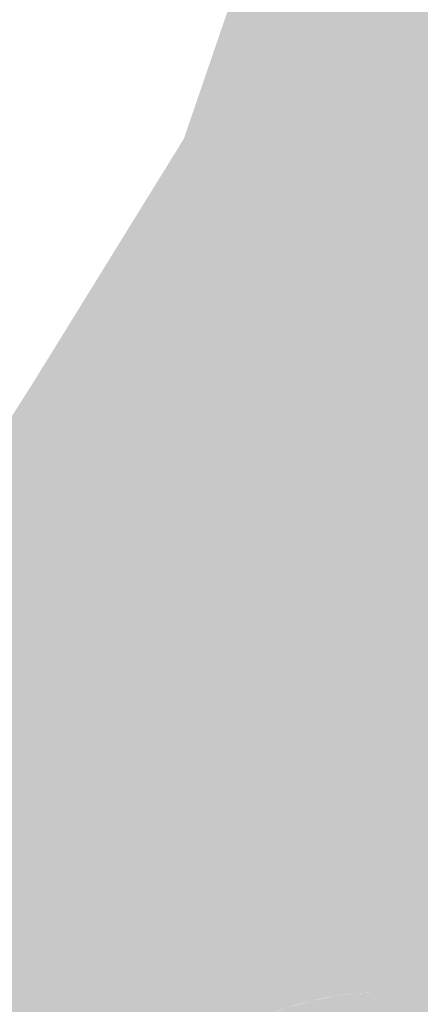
# Model space of a CAD drawing. Header units: metres. Extents: x -3 to 311477, y 0 to 754107.
# Tile 13 of 82: x 155070 to 155089, y 376239 to 376284. Entities that reach past the tile are written whole.
import ezdxf

# ---------------------------------------------------------------- set-up
doc = ezdxf.new("R2010")
doc.units = ezdxf.units.M
doc.linetypes.add('ACAD_ISO05W100', pattern=[33, 24, -3, 0, -3, 0, -3])
doc.linetypes.add('DASHED2', pattern=[0.375, 0.25, -0.125])
for name, color, linetype, true_color in [('N-KLEUR_talud', 7, 'Continuous', 0xa57500), ('N-KLEUR_water', 150, 'Continuous', 0x007fff), ('N-XX-GR-BEEK-BEGELEIDEND-BOS-G', 7, 'Continuous', 0x45a93d), ('Onderhoudspad hatch', 7, 'Continuous', 0x964b00)]:
    doc.layers.add(name, color=color, linetype=linetype, true_color=true_color)
doc.layers.add('N-WE-GW-TALUD-GD', color=90, linetype='Continuous', lineweight=50)
doc.layers.add('V-WE-AM-AS_WATERGANG_SLOOT-G', color=1, linetype='DASHED2', lineweight=18, true_color=0xff0000)
doc.layers.add('Wandelpad', color=30, linetype='ACAD_ISO05W100', lineweight=13, true_color=0xff7f00)

msp = doc.modelspace()

# ---------------------------------------------------------------- hatches: boundary and pattern name
at = {"layer": 'N-KLEUR_talud'}
h = msp.add_hatch(color=256, dxfattribs=at)
h.dxf.hatch_style = 1
edge = h.paths.add_edge_path()
edge.add_line((155678.8771100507, 377006.8022137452), (155680.0307593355, 377006.9643198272))
edge.add_arc((155680.1699082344, 377005.9740483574), 0.9999999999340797, 14.194605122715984, 97.99859969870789, ccw=False)
edge.add_line((155681.1393766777, 377006.2192644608), (155690.554282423, 376956.8090728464))
edge.add_line((155690.554282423, 376956.8090728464), (155696.311350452, 376886.1581083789))
edge.add_arc((155742.159387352, 376889.89408381), 46.00000000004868, 184.6585141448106, 256.605943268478)
edge.add_line((155731.5036255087, 376845.1452878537), (155739.7710216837, 376843.1766224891))
edge.add_arc((155738.1494927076, 376836.3670231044), 6.999999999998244, -19.176685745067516, 76.60594326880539, ccw=False)
edge.add_line((155744.761063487, 376834.0676467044), (155696.642994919, 376695.7101267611))
edge.add_arc((155692.65442192, 376696.7931907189), 4.133006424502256, 313.34904811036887, 344.80812501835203, ccw=False)
edge.add_line((155695.4914874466, 376693.7877288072), (155661.9274777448, 376660.807904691))
edge.add_arc((155451.1918649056, 376878.1575387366), 302.738107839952, 302.42176025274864, 314.1148366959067, ccw=False)
edge.add_arc((155623.3907087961, 376606.4980496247), 18.90251191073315, 121.53574325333, 135.922123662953)
edge.add_line((155609.8112395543, 376619.6473070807), (155601.3636035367, 376611.6669546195))
edge.add_arc((155618.3262962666, 376596.7791274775), 22.5694559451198, 138.7272013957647, 161.9893209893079)
edge.add_arc((155413.485087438, 376661.9305525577), 192.383681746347, 312.7432122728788, 342.39936066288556, ccw=False)
edge.add_line((155544.0585369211, 376520.643414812), (155492.3294542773, 376467.9552593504))
edge.add_arc((155096.6999878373, 376880.1992206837), 571.3735716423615, 308.5135574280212, 313.8218373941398, ccw=False)
edge.add_arc((155373.5493513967, 376530.5538468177), 125.4005444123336, 273.6379186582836, 309.0163028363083, ccw=False)
edge.add_arc((155370.2357413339, 376605.9787292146), 200.8891375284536, 242.1821668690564, 273.21613018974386, ccw=False)
edge.add_arc((155268.2279784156, 376414.7349594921), 15.88666606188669, 58.67035883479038, 129.0237074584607)
edge.add_line((155258.2250678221, 376427.0770799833), (155199.0966051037, 376387.1480177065))
edge.add_arc((155242.6912690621, 376334.3626160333), 68.4601588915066, 129.5527846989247, 162.229872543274)
edge.add_line((155177.4974371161, 376355.2565776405), (155153.4365502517, 376273.8441122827))
edge.add_arc((154965.6864591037, 376329.997300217), 195.967541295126, 301.7526252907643, 343.34887825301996, ccw=False)
edge.add_line((155068.8149433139, 376163.3605906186), (155066.5597224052, 376159.446050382))
edge.add_line((155066.5597224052, 376159.446050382), (155069.2360377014, 376155.2214618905))
edge.add_line((155069.2360377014, 376155.2214618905), (155074.1061068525, 376155.0084399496))
edge.add_arc((154959.0471248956, 376336.6301090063), 214.9999999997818, 302.3546309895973, 342.2544231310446)
edge.add_line((155163.8172812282, 376271.1000924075), (155184.8118277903, 376336.7044795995))
edge.add_arc((155327.6747275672, 376290.9858633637), 150.0000000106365, 150.3212814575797, 162.2544231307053, ccw=False)
edge.add_arc((155219.0727921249, 376352.8778630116), 25.00000000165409, 123.6672926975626, 150.3212814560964, ccw=False)
edge.add_line((155205.2135567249, 376373.6846310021), (155267.6507643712, 376415.2735966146))
edge.add_arc((155268.4823184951, 376414.0251905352), 1.49999999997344, 64.08793020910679, 123.66729269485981, ccw=False)
edge.add_arc((155369.6457991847, 376622.2515101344), 229.9999999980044, 244.0879302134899, 270.6835686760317)
edge.add_arc((155370.6002184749, 376542.2572030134), 149.9999994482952, 270.6835686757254, 308.9849282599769)
edge.add_arc((155213.3212327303, 376736.5850726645), 400.0000000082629, 308.9849283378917, 314.1073559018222)
edge.add_line((155491.7232276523, 376449.3702937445), (155552.1620250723, 376507.9546111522))
edge.add_arc((155360.7606535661, 376705.4147716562), 275.0000000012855, 314.107355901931, 337.0479878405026)
edge.add_arc((155615.3706423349, 376597.5908243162), 1.500000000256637, 134.8590385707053, 157.0479878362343, ccw=False)
edge.add_line((155614.31259485, 376598.6540907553), (155623.1547284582, 376607.4528234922))
edge.add_arc((155624.2127759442, 376606.3895570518), 1.50000000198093, 123.5967084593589, 134.859038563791, ccw=False)
edge.add_arc((155429.7124659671, 376899.1725473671), 349.9999999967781, 303.596708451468, 314.2512896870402)
edge.add_line((155673.9447700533, 376648.4723646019), (155707.6496021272, 376681.3076370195))
edge.add_arc((155691.948954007, 376697.4240773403), 22.50000000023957, 314.2512896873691, 339.9411792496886)
edge.add_line((155713.084126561, 376689.7069223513), (155765.2685410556, 376832.6257320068))
edge.add_arc((155776.3527648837, 376828.5785129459), 11.80000000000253, 85.23463052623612, 159.9411792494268, ccw=False)
edge.add_line((155777.3330561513, 376840.3377233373), (155814.3700082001, 376837.2501860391))
edge.add_line((155814.3700082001, 376837.2501860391), (155815.1336763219, 376842.1915230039))
edge.add_line((155815.1336763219, 376842.1915230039), (155775.4716642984, 376857.3909752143))
edge.add_line((155775.4716642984, 376857.3909752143), (155737.0020738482, 376866.3478288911))
edge.add_arc((155742.1724118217, 376888.7591564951), 22.99999999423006, 181.3286841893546, 257.0090408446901, ccw=False)
edge.add_arc((154973.3791759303, 376870.927710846), 746.0000000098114, 1.328684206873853, 6.728910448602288)
edge.add_line((155714.2404691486, 376958.3379174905), (155707.0028552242, 377019.6816462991))
edge.add_arc((155682.1750638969, 377016.7523498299), 25.0000000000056, 6.728910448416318, 97.96179206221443)
edge.add_line((155678.7122462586, 377041.5113662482), (155674.0907466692, 377040.8649992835))
edge.add_line((155674.0907466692, 377040.8649992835), (155678.8771100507, 377006.8022137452))
at = {"layer": 'N-KLEUR_water'}
h = msp.add_hatch(color=256, dxfattribs=at)
h.dxf.hatch_style = 1
edge = h.paths.add_edge_path()
edge.add_line((155781.6973241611, 376833.8815364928), (155781.8500577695, 376834.8698038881))
edge.add_arc((155780.8617903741, 376835.0225374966), 1.000000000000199, 351.2146234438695, 441.2146234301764)
edge.add_line((155781.0145239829, 376836.0108048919), (155776.8460068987, 376836.6550360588))
edge.add_arc((155775.0437503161, 376824.9934807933), 11.7999999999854, 81.21462343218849, 159.9411792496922)
edge.add_line((155763.9595264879, 376829.0406998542), (155713.084126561, 376689.7069223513))
edge.add_arc((155691.948954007, 376697.4240773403), 22.50000000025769, 314.2512896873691, 339.94117924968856, ccw=False)
edge.add_line((155707.6496021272, 376681.3076370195), (155673.9447700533, 376648.4723646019))
edge.add_arc((155429.7124659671, 376899.1725473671), 349.9999999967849, 303.59670845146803, 314.2512896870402, ccw=False)
edge.add_arc((155624.2127759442, 376606.3895570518), 1.500000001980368, 123.5967084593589, 134.8590385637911)
edge.add_line((155623.1547284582, 376607.4528234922), (155614.31259485, 376598.6540907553))
edge.add_arc((155615.3706423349, 376597.5908243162), 1.500000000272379, 134.8590385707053, 157.0479878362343)
edge.add_arc((155360.7606535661, 376705.4147716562), 275.0000000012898, 314.10735590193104, 337.0479878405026, ccw=False)
edge.add_line((155552.1620250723, 376507.9546111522), (155491.7232276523, 376449.3702937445))
edge.add_arc((155213.3212327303, 376736.5850726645), 400.0000000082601, 308.9849283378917, 314.10735590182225, ccw=False)
edge.add_arc((155370.6002184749, 376542.2572030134), 149.999999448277, 270.6835686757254, 308.98492825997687, ccw=False)
edge.add_arc((155369.6457991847, 376622.2515101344), 229.9999999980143, 244.0879302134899, 270.6835686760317, ccw=False)
edge.add_arc((155268.4823184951, 376414.0251905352), 1.499999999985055, 64.0879302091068, 123.6672926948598)
edge.add_line((155267.6507643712, 376415.2735966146), (155205.2135567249, 376373.6846310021))
edge.add_arc((155219.0727921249, 376352.8778630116), 25.00000000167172, 123.6672926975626, 150.3212814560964)
edge.add_arc((155327.6747275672, 376290.9858633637), 150.0000000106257, 150.3212814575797, 162.2544231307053)
edge.add_line((155184.8118277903, 376336.7044795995), (155163.8172812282, 376271.1000924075))
edge.add_arc((154959.0471248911, 376336.6301090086), 215.0000000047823, 305.47802487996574, 342.2544231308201, ccw=False)
edge.add_arc((155089.054634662, 376154.2183566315), 8.99999999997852, 125.4780248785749, 194.1227999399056)
edge.add_line((155080.3266596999, 376152.0223481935), (155081.6070552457, 376146.9621559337))
edge.add_line((155081.6070552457, 376146.9621559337), (155083.8263110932, 376147.5241691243))
edge.add_line((155083.8263110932, 376147.5241691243), (155082.7098935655, 376151.9326352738))
edge.add_arc((155087.5568838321, 376153.1601063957), 4.999999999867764, 125.008942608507, 194.2110427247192, ccw=False)
edge.add_arc((154959.7734791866, 376336.0952141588), 218.1453653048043, 304.9332842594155, 342.3300814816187)
edge.add_line((155167.6269585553, 376269.880929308), (155188.6215051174, 376335.4853165))
edge.add_arc((155327.6747275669, 376290.9858633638), 146.0000000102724, 150.3212814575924, 162.254423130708, ccw=False)
edge.add_arc((155219.0727921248, 376352.8778630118), 21.00000000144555, 123.6672926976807, 150.3212814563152, ccw=False)
edge.add_line((155207.4310343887, 376370.3555481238), (155268.6813640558, 376411.1539430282))
edge.add_arc((155369.6457991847, 376622.2515101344), 233.9999999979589, 244.4389902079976, 270.6835686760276)
edge.add_arc((155370.6002184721, 376542.2572030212), 153.9999994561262, 270.6835686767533, 308.9849282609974)
edge.add_arc((155213.3212327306, 376736.5850726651), 404.0000000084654, 308.984928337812, 314.1073559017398)
edge.add_line((155494.5072476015, 376446.4981459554), (155554.9460450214, 376505.0824633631))
edge.add_arc((155360.7606535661, 376705.4147716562), 279.0000000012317, 314.1073559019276, 336.9470957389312)
edge.add_line((155617.4807397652, 376596.1636968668), (155625.8017707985, 376604.4438848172))
edge.add_arc((155429.7124659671, 376899.1725473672), 353.9999999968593, 303.6366751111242, 314.2512896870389)
edge.add_line((155676.7359963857, 376645.6072196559), (155710.4408284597, 376678.4424920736))
edge.add_arc((155691.948954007, 376697.4240773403), 26.50000000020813, 314.2512896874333, 339.9411792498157)
edge.add_line((155716.8414905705, 376688.3349836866), (155767.7852602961, 376827.8560073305))
edge.add_arc((155776.0514611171, 376824.8377422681), 8.799999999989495, 81.21462343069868, 159.9411792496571, ccw=False)
edge.add_line((155777.3955168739, 376833.5344953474), (155780.5563231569, 376833.046002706))
edge.add_arc((155780.7090567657, 376834.0342701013), 0.9999999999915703, 261.2146234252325, 351.2146234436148)
at = {"layer": 'N-XX-GR-BEEK-BEGELEIDEND-BOS-G'}
h = msp.add_hatch(color=256, dxfattribs=at)
h.dxf.hatch_style = 1
edge = h.paths.add_edge_path(flags=17)
edge.add_arc((154904.1109228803, 376102.1879825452), 9.597595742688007, 237.1099295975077, 297.3173460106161, ccw=False)
edge.add_arc((154908.3638393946, 376108.7644893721), 17.42943721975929, 215.6781270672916, 237.1099295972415, ccw=False)
edge.add_arc((154890.6254118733, 376096.0284016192), 4.407681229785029, 35.67812706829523, 88.3553815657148)
edge.add_arc((154890.2660216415, 376141.8758540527), 41.44443523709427, 258.3437979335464, 270.671746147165, ccw=False)
edge.add_arc((154880.1088322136, 376090.9112385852), 10.5270998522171, 80.2441988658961, 155.9837095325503)
edge.add_arc((154839.7063328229, 376110.1062751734), 34.20741559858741, 316.9733342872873, 334.158293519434, ccw=False)
edge.add_arc((154854.9109099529, 376095.9145421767), 13.40875095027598, 272.1255065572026, 316.9733342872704, ccw=False)
edge.add_arc((154855.5882867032, 376077.6633523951), 4.855004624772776, 92.12550655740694, 173.7369162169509)
edge.add_arc((154811.6053448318, 376082.4904323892), 39.39202778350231, 333.7976589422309, 353.7369162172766, ccw=False)
edge.add_arc((154819.0032733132, 376078.8498248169), 31.14682497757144, 323.22154768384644, 333.79765894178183, ccw=False)
edge.add_line((154843.950528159, 376060.201522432), (154908.5154376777, 376093.6607266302))
edge = h.paths.add_edge_path()
edge.add_arc((155051.3823263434, 376202.2835270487), 10.01038861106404, 230.0437084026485, 286.4384716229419, ccw=False)
edge.add_arc((155463.0389313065, 376693.6375070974), 651.0173262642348, 229.2027619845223, 230.043708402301, ccw=False)
edge.add_arc((154952.656633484, 376102.2962961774), 130.119356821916, 49.20276198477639, 54.97613268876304)
edge.add_arc((155018.9434774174, 376196.8798384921), 14.62047303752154, 54.97613268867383, 114.2540012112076)
edge.add_arc((155020.0857612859, 376194.3445351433), 17.40122392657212, 114.2540012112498, 151.6801925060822)
edge.add_arc((155009.907086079, 376199.8297269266), 5.838665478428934, 151.6801925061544, 220.3471388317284)
edge.add_arc((154999.3720344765, 376190.8804418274), 7.984395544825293, -38.00674009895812, 40.34713883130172, ccw=False)
edge.add_arc((154962.0932182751, 376220.0129079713), 55.29624100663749, 312.00238699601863, 321.9932599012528, ccw=False)
edge.add_arc((155037.6216808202, 376136.1370796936), 57.5740527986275, 132.0023869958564, 142.80662583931)
edge.add_arc((155022.8625683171, 376147.3371659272), 39.04641577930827, 142.8066258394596, 158.2889268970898)
edge.add_arc((155028.4183682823, 376145.1250007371), 45.02643150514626, 158.2889268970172, 167.9820113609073)
edge.add_arc((154964.8940323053, 376158.6483618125), 19.92141338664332, 324.60384196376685, 347.9820113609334, ccw=False)
edge.add_arc((154989.5148522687, 376141.15374043), 10.28200617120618, 144.603841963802, 193.5135074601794)
edge.add_line((154979.5175048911, 376138.7510968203), (155027.1040376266, 376157.3691786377))
edge.add_line((155027.1040376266, 376157.3691786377), (155054.2151214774, 376192.6823212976))
edge = h.paths.add_edge_path()
edge.add_line((155111.4569899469, 376234.6687796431), (155123.1372748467, 376253.2314753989))
edge.add_arc((155111.7257020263, 376262.246170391), 14.54265175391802, 314.91492457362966, 321.69264800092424, ccw=False)
edge.add_arc((155104.6311003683, 376269.3618721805), 24.59086476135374, 299.472293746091, 314.9149245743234, ccw=False)
edge.add_arc((155112.1908862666, 376255.9849069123), 9.225528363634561, 252.7926465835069, 299.47229374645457, ccw=False)
edge.add_arc((155107.87107713, 376242.0361959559), 5.376775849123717, 72.79264658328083, 150.9010366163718)
edge.add_arc((155031.5756144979, 376284.4998977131), 81.93968070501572, 323.4572282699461, 330.9010366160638, ccw=False)
edge.add_arc((155087.5070262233, 376243.0481795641), 12.32238576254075, 267.5812292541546, 323.4572282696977, ccw=False)
edge.add_arc((155086.8016648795, 376226.3495250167), 4.391159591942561, 87.58122925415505, 143.8631932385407)
edge.add_arc((155093.9539161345, 376221.1269726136), 13.24721693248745, 143.8631932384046, 176.7993242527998)
edge.add_arc((155092.9241623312, 376221.1845569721), 12.21585431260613, 176.7993242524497, 216.1199074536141)
edge.add_arc((155061.5145169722, 376198.2635289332), 26.66780996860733, 12.370874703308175, 36.11990745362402, ccw=False)
edge.add_arc((155081.0079562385, 376202.5390525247), 6.710999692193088, -35.563268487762, 12.370874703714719, ccw=False)
edge.add_line((155086.4671785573, 376198.6359244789), (155099.2283936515, 376216.4626223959))
edge.add_line((155099.2283936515, 376216.4626223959), (155111.4569899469, 376234.6687796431))
edge = h.paths.add_edge_path()
edge.add_arc((155293.5941444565, 376492.4331864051), 4.861909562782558, 341.6479676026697, 404.5563958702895)
edge.add_arc((155287.0783221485, 376486.0174865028), 14.00615067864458, 44.55639587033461, 72.73906829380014)
edge.add_arc((155302.5070353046, 376535.6726084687), 37.99073698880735, 234.1685740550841, 252.7390682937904, ccw=False)
edge.add_arc((155279.2186539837, 376503.4197728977), 1.791094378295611, 54.16857405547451, 182.5780344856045)
edge.add_arc((155271.0221197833, 376503.0507191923), 6.413744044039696, -100.25193394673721, 2.5780344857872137, ccw=False)
edge.add_arc((155268.7430830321, 376490.4499098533), 6.391505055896, 79.74806605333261, 114.9446813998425)
edge.add_arc((155229.1828549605, 376575.5013872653), 87.41022976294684, 286.6660592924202, 294.944681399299, ccw=False)
edge.add_arc((155261.6137587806, 376467.1704449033), 25.67096494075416, 106.6660592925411, 153.0082858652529)
edge.add_arc((156213.5553467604, 375982.3053724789), 1093.981278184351, 153.0082858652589, 153.823773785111)
edge.add_arc((156045.4547934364, 376064.9344786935), 906.6703996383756, 153.8237737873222, 153.8630829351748)
edge.add_line((155231.4969494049, 376464.3388373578), (155236.0809737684, 376464.6841029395))
edge.add_line((155236.0809737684, 376464.6841029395), (155240.6737978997, 376464.8802003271))
edge.add_line((155240.6737978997, 376464.8802003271), (155245.270569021, 376464.9269223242))
edge.add_line((155245.270569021, 376464.9269223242), (155249.8664301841, 376464.8242195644))
edge.add_line((155249.8664301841, 376464.8242195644), (155254.4565254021, 376464.5722005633))
edge.add_line((155254.4565254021, 376464.5722005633), (155259.0360047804, 376464.1711316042))
edge.add_line((155259.0360047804, 376464.1711316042), (155263.6000296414, 376463.6214364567))
edge.add_line((155263.6000296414, 376463.6214364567), (155268.1437776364, 376462.9236959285))
edge.add_line((155268.1437776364, 376462.9236959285), (155272.6624478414, 376462.0786472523))
edge.add_line((155272.6624478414, 376462.0786472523), (155277.1512658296, 376461.0871833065))
edge.add_line((155277.1512658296, 376461.0871833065), (155281.605488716, 376459.9503516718))
edge.add_line((155281.605488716, 376459.9503516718), (155286.0204101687, 376458.6693535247))
edge.add_arc((155294.5421812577, 376459.9125171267), 8.611970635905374, 181.1674268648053, 188.2998133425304, ccw=False)
edge.add_arc((155303.2339477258, 376460.0896402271), 17.30554164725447, 145.0326663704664, 181.1674268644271, ccw=False)
edge.add_arc((155250.4987966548, 376496.9704010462), 47.04651097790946, 325.0326663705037, 339.823565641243)
edge.add_arc((154977.4176470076, 376597.3171976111), 337.9808573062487, 339.8235656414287, 341.6479676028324)
edge = h.paths.add_edge_path(flags=17)
edge.add_line((155568.0746086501, 376575.2736937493), (155554.3290078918, 376584.2874904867))
edge.add_arc((155558.4985977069, 376595.0829531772), 11.57270469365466, 228.1301586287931, 248.881674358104, ccw=False)
edge.add_arc((155542.8040513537, 376576.7659020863), 12.55405392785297, 50.58811952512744, 209.5996564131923)
edge.add_arc((155516.7828623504, 376561.6086890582), 17.5610506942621, 1.6241998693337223, 30.66447380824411, ccw=False)
edge.add_line((155534.3368575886, 376562.1064366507), (155550.9186548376, 376551.2125865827))
edge.add_line((155550.9186548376, 376551.2125865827), (155568.0746086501, 376575.2736937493))
edge = h.paths.add_edge_path()
edge.add_line((155747.7007093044, 377246.6623197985), (155745.9878774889, 377239.4292432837))
edge.add_arc((155716.814357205, 377248.5053262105), 30.55273419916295, 305.9069966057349, 342.71872256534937, ccw=False)
edge.add_arc((155681.8039779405, 377304.5655077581), 96.59820540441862, 295.87758835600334, 303.2248522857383, ccw=False)
edge.add_arc((155728.0785954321, 377207.763361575), 10.71165414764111, 112.587851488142, 139.8735109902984)
edge.add_arc((155727.0662832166, 377208.6166078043), 9.387718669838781, 139.8735109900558, 203.1734579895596)
edge.add_arc((155713.6207024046, 377202.8611958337), 5.237889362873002, -67.39223356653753, 23.173457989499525, ccw=False)
edge.add_arc((155706.2837996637, 377218.40570792), 22.42257391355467, 272.3254749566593, 294.646007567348, ccw=False)
edge.add_arc((155706.9048528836, 377189.4167188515), 6.591209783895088, 87.48902117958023, 238.8635105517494)
edge.add_arc((155699.3656736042, 377177.54067955), 7.478811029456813, -118.37699607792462, 56.47083777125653, ccw=False)
edge.add_line((155695.8112116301, 377170.960526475), (155712.1692229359, 377160.6611481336))
edge.add_line((155712.1692229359, 377160.6611481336), (155734.398, 377191.887))
edge.add_arc((155602.3882165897, 377261.3662368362), 149.1775695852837, 332.2413222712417, 353.6750322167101)
edge.add_line((155750.6577485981, 377244.9317260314), (155747.7007093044, 377246.6623197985))
edge = h.paths.add_edge_path()
edge.add_arc((155009.9070860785, 376199.8297269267), 14.83866547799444, 166.583706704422, 193.1943192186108)
edge.add_arc((154983.2901195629, 376193.5895567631), 12.50000000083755, -46.62012388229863, 13.194324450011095, ccw=False)
edge.add_arc((155037.6216816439, 376136.1370804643), 66.57405280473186, 133.4046889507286, 142.8134930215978)
edge.add_arc((155022.8625683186, 376147.3371659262), 48.04641578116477, 142.8161398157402, 158.2889268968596)
edge.add_arc((155028.4183682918, 376145.1250007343), 54.02643151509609, 158.2889268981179, 167.9820113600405)
edge.add_arc((154964.894032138, 376158.6483610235), 10.92141338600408, 324.59370063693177, 347.98201559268, ccw=False)
edge.add_arc((154989.5202787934, 376141.1505204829), 19.28829477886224, 144.6111262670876, 154.0026220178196)
edge.add_arc((154989.5148481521, 376141.1537408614), 19.28200206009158, 154.0041496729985, 180.6887084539)
edge.add_arc((154962.7347808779, 376140.8318229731), 7.499999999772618, -60.09601325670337, 0.688707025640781, ccw=False)
edge.add_arc((154962.162003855, 376140.5309387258), 7.55245528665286, 221.6828016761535, 304.8147718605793, ccw=False)
edge.add_arc((154973.1415763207, 376152.8916996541), 24.04996405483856, 219.3959877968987, 226.2857145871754, ccw=False)
edge.add_arc((154941.4215169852, 376126.8402688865), 16.99682886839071, 39.39598779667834, 61.614904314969)
edge.add_arc((154941.421516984, 376126.8402688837), 16.9968288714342, 61.61490431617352, 84.84837112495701)
edge.add_arc((154935.248805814, 376058.373188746), 85.74159904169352, 84.84837421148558, 88.52364324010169)
edge.add_arc((154937.0750176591, 376129.1259091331), 14.96531452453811, 88.53398706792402, 134.8381097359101)
edge.add_arc((154914.6326824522, 376151.6839702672), 16.85487701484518, 293.13421389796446, 314.86556924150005, ccw=False)
edge.add_arc((154926.1382990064, 376124.7646351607), 12.42019495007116, 113.1534859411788, 176.8240908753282)
edge.add_arc((154926.1383062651, 376124.764636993), 12.42020209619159, 176.8241011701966, 199.4289745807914)
edge.add_arc((154896.3332656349, 376114.4157729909), 19.13062959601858, -14.007493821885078, 18.965502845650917, ccw=False)
edge.add_arc((154907.6180477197, 376111.6005930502), 7.499999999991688, 296.0576997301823, 345.9925061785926, ccw=False)
edge.add_arc((155818.6769811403, 374248.4174695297), 2066.500899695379, 116.0576997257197, 116.1196364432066)
edge.add_arc((154905.6044801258, 376110.6146502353), 7.499999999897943, 224.2387843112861, 296.11963643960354, ccw=False)
edge.add_arc((154890.625411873, 376096.0284016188), 13.40768123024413, 44.23878431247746, 79.4947672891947)
edge.add_arc((154890.6254127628, 376096.0284014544), 13.40768122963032, 79.49477115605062, 91.5112015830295)
edge.add_arc((154890.2660198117, 376141.8758540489), 32.44443523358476, 258.1361618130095, 270.0102433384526, ccw=False)
edge.add_arc((154880.108831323, 376090.9112387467), 19.52709985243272, 79.71324149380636, 155.4677077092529)
edge.add_arc((154839.7063361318, 376110.1062819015), 25.20741558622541, 328.89535224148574, 333.9062163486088, ccw=False)
edge.add_arc((154850.5852595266, 376103.5391323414), 12.49999999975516, 280.9429887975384, 328.9085379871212, ccw=False)
edge.add_arc((154855.5882867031, 376077.6633523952), 13.85500462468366, 100.9429887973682, 173.7369162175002)
edge.add_arc((154811.6053448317, 376082.4904323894), 30.39202778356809, 333.79765894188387, 353.73691621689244, ccw=False)
edge.add_arc((154819.0032730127, 376078.84982421), 22.14682497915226, 307.02976146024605, 333.7976606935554, ccw=False)
edge.add_arc((154851.3603678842, 376035.968232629), 31.57293412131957, 127.0421649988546, 156.2503468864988)
edge.add_arc((154835.7874851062, 376042.8203525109), 14.55922715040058, 156.2503468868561, 188.4378475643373)
edge.add_arc((154835.7874850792, 376042.8203525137), 14.55922712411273, 188.437847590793, 193.6553873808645)
edge.add_arc((154812.4083344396, 376037.1404119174), 9.499999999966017, -50.12871973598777, 13.65538737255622, ccw=False)
edge.add_line((154818.4984520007, 376029.8492893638), (154786.421, 376062.803))
edge.add_line((154786.421, 376062.803), (154794.895, 376066.295))
edge.add_line((154794.895, 376066.295), (154873.073, 376132.217))
edge.add_line((154873.073, 376132.217), (154887.98, 376142.155))
edge.add_line((154887.98, 376142.155), (154912.162, 376155.074))
edge.add_line((154912.162, 376155.074), (154938.994, 376171.968))
edge.add_line((154938.994, 376171.968), (154995.473368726, 376203.2726612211))
edge = h.paths.add_edge_path()
edge.add_arc((155121.8674524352, 376352.4317962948), 21.73201315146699, 195.6669953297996, 210.3761613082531)
edge.add_arc((155243.8356767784, 376423.9219287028), 163.1077068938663, 210.3761606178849, 213.8776521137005)
edge.add_arc((155071.4484493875, 376308.1756554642), 44.53274192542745, 18.71543681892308, 33.88239292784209, ccw=False)
edge.add_arc((155132.0075295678, 376328.6919602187), 19.40723737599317, 198.7154368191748, 221.722444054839)
edge.add_arc((155108.1926844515, 376307.4569667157), 12.50000000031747, -16.332214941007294, 41.72244542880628, ccw=False)
edge.add_arc((154262.3872962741, 376647.1673185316), 923.9189452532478, 337.94326609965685, 338.19254253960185, ccw=False)
edge.add_arc((155173.6088960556, 376277.9599023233), 59.25902444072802, 157.9432662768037, 170.1815617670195)
edge.add_arc((155152.8031853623, 376281.5616111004), 38.14386633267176, 170.1831054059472, 194.163429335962)
edge.add_arc((155067.9975743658, 376260.1600922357), 49.3205073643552, 13.26736125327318, 14.163414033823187, ccw=False)
edge.add_arc((155067.9976018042, 376260.1600817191), 49.32048307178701, 2.773318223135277, 13.267380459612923, ccw=False)
edge.add_arc((155111.7251508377, 376262.2465145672), 5.543288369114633, -43.551377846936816, 3.1015143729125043, ccw=False)
edge.add_arc((155110.4674272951, 376263.7583571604), 7.500000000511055, 263.18403424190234, 314.69784341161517, ccw=False)
edge.add_arc((155107.8707905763, 376242.0307083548), 14.38225867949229, 83.18549526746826, 98.48663353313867)
edge.add_arc((155107.8506922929, 376242.0658305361), 14.34456252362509, 98.4279382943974, 150.972559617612)
edge.add_arc((155032.3068436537, 376284.0282689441), 72.07140564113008, 323.4123290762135, 330.94441371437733, ccw=False)
edge.add_arc((155087.5070262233, 376243.0481795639), 3.322385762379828, 267.58122925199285, 323.4572283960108, ccw=False)
edge.add_arc((155086.8016648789, 376226.3495250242), 13.3911595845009, 87.58122925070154, 98.83828671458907)
edge.add_arc((155086.8016645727, 376226.3495249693), 13.39115959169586, 98.83828538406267, 143.8467528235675)
edge.add_arc((155093.9539162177, 376221.1269727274), 22.24721693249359, 143.8532982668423, 176.8209180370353)
edge.add_arc((155092.9241622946, 376221.1845569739), 21.21585427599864, 176.8219674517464, 179.4894406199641)
edge.add_arc((155092.924162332, 376221.1845569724), 21.21585431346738, 179.4894406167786, 199.0289068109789)
edge.add_arc((155065.7775088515, 376211.8218920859), 7.500000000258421, -83.1771017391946, 19.028906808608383, ccw=False)
edge.add_arc((155076.448893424, 376122.6321626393), 82.32586647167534, 96.82289825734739, 100.1733303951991)
edge.add_arc((155075.9004247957, 376119.1842216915), 85.63043145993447, 99.40460989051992, 104.2629664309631)
edge.add_arc((155052.9556354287, 376209.4439242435), 7.499999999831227, 229.7439891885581, 284.26296643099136, ccw=False)
edge.add_arc((155504.3593100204, 376742.5357959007), 706.0357693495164, 229.1826711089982, 229.7432411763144, ccw=False)
edge.add_arc((154952.6566340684, 376102.2962957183), 139.1193567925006, 49.58014542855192, 54.97695449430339)
edge.add_arc((155018.943477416, 376196.8798384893), 23.62047304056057, 54.98097114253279, 75.11153259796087)
edge.add_line((155025.0124809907, 376219.7073206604), (155035.392, 376226.627))
edge.add_line((155035.392, 376226.627), (155045.33, 376234.577))
edge.add_line((155045.33, 376234.577), (155056.924, 376245.177))
edge.add_line((155056.924, 376245.177), (155063.88, 376256.772))
edge.add_line((155063.88, 376256.772), (155070.837, 376267.703))
edge.add_line((155070.837, 376267.703), (155077.793, 376278.966))
edge.add_line((155077.793, 376278.966), (155100.9428386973, 376346.5631562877))
edge = h.paths.add_edge_path()
edge.add_arc((155133.2909895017, 376402.0375514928), 14.97447687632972, 135.2879483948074, 143.2732387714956)
edge.add_arc((155205.5032002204, 376348.1597429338), 105.071211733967, 143.273238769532, 148.1608218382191)
edge.add_arc((155159.7039768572, 376376.5998389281), 51.16010044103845, 148.1608216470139, 170.6149658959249)
edge.add_arc((155062.9631333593, 376392.5857496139), 46.89264125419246, 349.46593814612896, 350.61915086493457, ccw=False)
edge.add_line((155109.0654646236, 376384.0128355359), (155107.754, 376386.098))
edge.add_line((155107.754, 376386.098), (155099.499, 376400.988))
edge.add_line((155099.499, 376400.988), (155099.106, 376402.526))
edge.add_line((155099.106, 376402.526), (155099.332, 376403.808))
edge.add_line((155099.332, 376403.808), (155112.844, 376412.542))
edge.add_line((155112.844, 376412.542), (155122.6493549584, 376412.5727578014))
edge = h.paths.add_edge_path()
edge.add_arc((155258.4154583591, 376471.1405226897), 30.09813336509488, 140.7254622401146, 157.1592805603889)
edge.add_arc((156213.5553469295, 375982.3053723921), 1102.981278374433, 153.0130970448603, 153.8237737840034)
edge.add_arc((156045.4547935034, 376064.9344786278), 915.67039972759, 153.8237737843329, 155.0250014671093)
edge.add_arc((155233.6023177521, 376443.0763028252), 20.072453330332, 155.0249986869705, 190.1050608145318)
edge.add_arc((155233.6023890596, 376443.0763261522), 20.07252762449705, 190.1050906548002, 200.0539682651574)
edge.add_arc((155207.7015829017, 376433.6215643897), 7.500000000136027, -71.69078008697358, 20.053977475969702, ccw=False)
edge.add_arc((155200.3276157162, 376453.7836598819), 28.96556159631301, 273.2060033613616, 289.6283768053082, ccw=False)
edge.add_arc((155201.2253218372, 376446.7864976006), 21.934958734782, 263.0974405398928, 271.8868485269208, ccw=False)
edge.add_arc((155195.0839892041, 376396.0225340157), 29.19913925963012, 83.10539402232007, 111.6579829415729)
edge.add_arc((154632.3037629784, 377813.2511579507), 1495.680710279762, 290.95026219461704, 291.6579829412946, ccw=False)
edge.add_arc((155147.6878811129, 376467.1380655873), 54.27818264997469, 276.91766876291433, 290.950261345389, ccw=False)
edge.add_arc((155151.9758809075, 376431.7771816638), 18.65825788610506, 246.7114276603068, 276.92438134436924, ccw=False)
edge.add_arc((155133.071011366, 376387.8437605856), 29.16997223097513, 66.72128549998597, 89.1165456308)
edge.add_arc((155133.2909895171, 376402.0375527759), 14.97447559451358, 89.12076952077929, 89.80739125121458)
edge.add_line((155133.3413284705, 376417.0119437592), (155144.863, 376431.143))
edge.add_line((155144.863, 376431.143), (155221.403, 376483.867))
edge.add_line((155221.403, 376483.867), (155235.1158429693, 376490.1937521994))
edge = h.paths.add_edge_path()
edge.add_arc((155577.2971492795, 376627.4605945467), 29.56339117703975, 150.5663207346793, 201.4415971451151, ccw=False)
edge.add_arc((155567.0446639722, 376633.3157578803), 17.75703010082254, 93.85637633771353, 150.7637137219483, ccw=False)
edge.add_arc((155565.5669097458, 376663.2140897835), 12.18480606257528, 271.3331723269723, 356.7449891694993)
edge.add_arc((155599.769169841, 376661.4861404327), 22.06145469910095, 131.4073873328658, 177.3081691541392, ccw=False)
edge.add_line((155585.1775345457, 376678.0328006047), (155601.71285844, 376692.0263601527))
edge.add_arc((155579.8565916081, 376725.0447658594), 39.59686244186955, 303.5022453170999, 357.7135944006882)
edge.add_line((155619.42193055, 376723.4650602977), (155619.668277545, 376794.947686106))
edge.add_arc((155691.4904170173, 376800.3411486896), 72.0243650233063, 162.0291739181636, 184.2945493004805, ccw=False)
edge.add_line((155622.979851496, 376822.5630200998), (155619.424, 376811.97))
edge.add_line((155619.424, 376811.97), (155615.284, 376795.317))
edge.add_line((155615.284, 376795.317), (155617.158, 376784.962))
edge.add_line((155617.158, 376784.962), (155615.332, 376714.971))
edge.add_line((155615.332, 376714.971), (155610.699, 376702.131))
edge.add_line((155610.699, 376702.131), (155600.117, 376691.544))
edge.add_line((155600.117, 376691.544), (155568.457, 376667.467))
edge.add_line((155568.457, 376667.467), (155555.601, 376654.303))
edge.add_line((155555.601, 376654.303), (155543.969, 376639.529))
edge.add_line((155543.969, 376639.529), (155535.579, 376623.832))
edge.add_line((155535.579, 376623.832), (155521.867, 376597.313))
edge.add_line((155521.867, 376597.313), (155514.979, 376588.432))
edge.add_line((155514.979, 376588.432), (155431.142, 376504.817))
edge.add_line((155431.142, 376504.817), (155415.705, 376492.02))
edge.add_line((155415.705, 376492.02), (155408.322, 376488.153))
edge.add_line((155408.322, 376488.153), (155399.351, 376484.7))
edge.add_line((155399.351, 376484.7), (155390.322, 376481.698))
edge.add_line((155390.322, 376481.698), (155375.956, 376477.783))
edge.add_line((155375.956, 376477.783), (155364.744, 376476.34))
edge.add_line((155364.744, 376476.34), (155357.844, 376475.947))
edge.add_line((155357.844, 376475.947), (155350.296, 376476.333))
edge.add_line((155350.296, 376476.333), (155334.73, 376478.799))
edge.add_line((155334.73, 376478.799), (155324.243, 376480.901))
edge.add_line((155324.243, 376480.901), (155306.8604567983, 376488.4135479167))
edge.add_arc((155293.59414429, 376492.4331864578), 13.86190973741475, 341.64796760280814, 343.1434056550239, ccw=False)
edge.add_arc((154977.4176468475, 376597.3171976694), 346.9808574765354, 339.8235656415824, 341.6479676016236, ccw=False)
edge.add_arc((155250.4987966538, 376496.9704010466), 56.04651097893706, 332.775435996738, 339.8235656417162, ccw=False)
edge.add_arc((155250.498796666, 376496.9704010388), 56.04651096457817, 328.0112306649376, 332.775435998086, ccw=False)
edge.add_arc((155304.3958938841, 376463.3064445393), 7.499999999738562, 148.0112306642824, 243.8413896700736)
edge.add_arc((155324.9460090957, 376505.1460623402), 54.1139555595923, 243.8413896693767, 247.3447346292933)
edge.add_arc((155286.9665636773, 376414.153786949), 44.48641185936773, 64.55356766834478, 67.34473462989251, ccw=False)
edge.add_arc((155286.9665636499, 376414.1537868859), 44.48641192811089, 56.583100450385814, 64.55356767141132, ccw=False)
edge.add_arc((155318.3505168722, 376461.719516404), 12.50000000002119, 236.5831004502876, 285.4918611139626)
edge.add_arc((155306.5349431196, 376504.325085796), 56.71359878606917, 285.4982096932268, 291.7809441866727)
edge.add_arc((155340.8911862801, 376404.7077766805), 48.80321577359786, 85.33549532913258, 105.82928429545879, ccw=False)
edge.add_arc((155345.3709470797, 376461.6302367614), 8.296636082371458, 266.4686312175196, 296.4054660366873)
edge.add_arc((155368.6170782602, 376416.3763591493), 42.57958937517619, 93.35527035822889, 117.3414025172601, ccw=False)
edge.add_arc((155368.5160040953, 376429.9530887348), 29.02850718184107, 60.74189187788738, 94.7246192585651, ccw=False)
edge.add_arc((155352.1170903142, 376400.5673506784), 62.68032079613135, 46.20990969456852, 60.79241502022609, ccw=False)
edge.add_arc((155404.849063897, 376455.1621219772), 13.22512462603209, 224.9726226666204, 275.2739020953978)
edge.add_arc((155400.365411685, 376503.7349640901), 62.00446582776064, 275.2739020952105, 307.3593679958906)
edge.add_arc((155430.9267580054, 376463.7035785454), 11.64071182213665, 307.359367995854, 381.4354375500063)
edge.add_arc((155466.9152331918, 376477.8329914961), 27.02206946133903, 106.77848185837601, 201.4354375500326, ccw=False)
edge.add_arc((155333.6337945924, 376919.8823447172), 434.6830015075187, 286.7784818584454, 288.3472181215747)
edge.add_arc((155466.5263568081, 376519.1604290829), 12.49999999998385, 288.3472181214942, 357.7642274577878)
edge.add_arc((155518.4271458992, 376517.1341490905), 39.44032844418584, 153.0061245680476, 177.7642274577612, ccw=False)
edge.add_arc((155512.0681433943, 376521.5273159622), 31.79669925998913, 91.37750289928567, 154.8592619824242, ccw=False)
edge.add_arc((155512.0681437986, 376521.5273159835), 31.79669924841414, 83.25663790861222, 91.3775036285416, ccw=False)
edge.add_arc((155516.7828720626, 376561.6086888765), 8.561042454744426, 263.4195147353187, 389.3875074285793)
edge.add_arc((155542.8040574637, 376576.7658958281), 21.55405610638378, 58.736572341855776, 210.5514582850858, ccw=False)
edge.add_arc((155556.5849115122, 376599.4640445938), 4.999999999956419, 238.7365723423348, 385.338380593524)
edge.add_arc((155553.6531093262, 376598.0694373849), 8.246594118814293, 25.37823697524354, 50.60298396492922)
edge.add_arc((155576.6341762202, 376627.1797205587), 28.84363412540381, 201.4036894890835, 232.0274225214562, ccw=False)

# ---------------------------------------------------------------- linework, layer by layer
at = {"layer": 'N-WE-GW-TALUD-GD'}
for points in [[(155069.2360377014, 376155.2214618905, 0.1852930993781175), (155161.4075348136, 376274.1691660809), (155185.2261415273, 376353.1754524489, -0.1746356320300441), (155205.4289661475, 376380.3896457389), (155264.3508302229, 376419.5360209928, -0.2707462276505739), (155271.9059304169, 376419.9716905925, 0.1325685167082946), (155381.5398526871, 376396.877538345, 0.1570889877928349), (155458.7937990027, 376426.6300476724, 0.02452900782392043), (155498.6773218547, 376462.2004561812), (155551.5015684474, 376514.1808080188, 0.1080314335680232), (155607.529004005, 376600.0294968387, -0.1025456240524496), (155609.7104531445, 376603.452639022), (155618.1336532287, 376612.1090014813, -0.05416967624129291), (155619.7987680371, 376613.4855646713, 0.04831101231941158), (155670.804543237, 376654.658511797), (155703.0038203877, 376686.2376817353, 0.1135605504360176), (155706.6280179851, 376691.9047928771), (155757.3594273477, 376834.0459787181, -0.3618122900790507), (155773.8860893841, 376843.8107067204), (155814.3700082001, 376837.2501860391)], [(155814.3700082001, 376837.2501860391), (155777.3330561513, 376840.3377233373, 0.3380269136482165), (155765.2685410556, 376832.6257320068), (155713.084126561, 376689.7069223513, -0.1125651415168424), (155707.6496021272, 376681.3076370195), (155673.9447700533, 376648.4723646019, -0.04652290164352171), (155623.3827603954, 376607.6389865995, 0.04918077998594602), (155623.1547284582, 376607.4528234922), (155614.31259485, 376598.6540907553, 0.09712120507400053), (155613.9893946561, 376598.1757643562, -0.1004330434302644), (155552.1620250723, 376507.9546111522), (155491.7232276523, 376449.3702937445, -0.02235452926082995), (155464.9676091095, 376425.6604817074, -0.1686946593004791), (155372.3897546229, 376392.2678787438, -0.1165690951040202), (155269.1378054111, 376415.3743891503, 0.2659830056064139), (155267.6507643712, 376415.2735966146), (155205.2135567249, 376373.6846310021, 0.1168271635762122), (155197.3524050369, 376365.2562629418, 0.05211525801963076), (155184.8118277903, 376336.7044795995), (155163.8172812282, 376271.1000924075, -0.1758761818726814), (155074.1061068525, 376155.0084399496), (155069.2360377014, 376155.2214618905)], [(155609.8112395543, 376619.6473070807), (155601.3636035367, 376611.6669546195, 0.1018501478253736), (155596.8627683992, 376603.7574734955, -0.1301264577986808), (155544.0585369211, 376520.643414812), (155492.3294542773, 376467.9552593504, -0.02316588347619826), (155452.4941973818, 376433.1217790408, -0.1556052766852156), (155381.5061419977, 376405.4059901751, -0.1362449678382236), (155276.4884265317, 376428.3051899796, 0.316994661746), (155258.2250678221, 376427.0770799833), (155199.0966051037, 376387.1480177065, 0.1435548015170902), (155177.4974371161, 376355.2565776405), (155153.4365502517, 376273.8441122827, -0.1835174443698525), (155068.8149433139, 376163.3605906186)], [(155614.5501877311, 376615.5959449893), (155606.1269876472, 376606.9395825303, 0.1025456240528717), (155602.8548139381, 376601.8048692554, -0.1080314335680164), (155547.9946166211, 376517.7446947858), (155495.1703700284, 376465.7643429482, -0.02452900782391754), (155455.6527510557, 376430.5202684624, -0.1570889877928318), (155381.2600620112, 376401.8697039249, -0.1325685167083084), (155274.1757658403, 376424.4267828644, 0.2707462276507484), (155261.5839321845, 376423.7006668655), (155202.6620681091, 376384.5542916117, 0.1746356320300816), (155180.4389610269, 376354.6186789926), (155156.6203543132, 376275.6123926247, -0.1852930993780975), (155066.643416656, 376159.4967766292, 0.1852930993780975)]]:
    msp.add_lwpolyline(points, format="xyb", dxfattribs=at)
at = {"layer": 'N-WE-GW-TALUD-GD', "lineweight": 25}
msp.add_lwpolyline([(155464.9676091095, 376425.6604817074, -0.1686946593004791), (155372.3897546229, 376392.2678787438, -0.1165690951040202), (155269.1378054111, 376415.3743891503, 0.2659830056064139), (155267.6507643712, 376415.2735966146), (155205.2135567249, 376373.6846310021, 0.1168271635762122), (155197.3524050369, 376365.2562629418, 0.05211525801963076), (155184.8118277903, 376336.7044795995), (155163.8172812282, 376271.1000924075, -0.1618589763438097), (155083.8311186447, 376161.5474002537, -0.006190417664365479), (155083.8311186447, 376161.5474002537, 0.3088096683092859), (155080.3266596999, 376152.0223481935), (155081.6070552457, 376146.9621559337), (155083.8263110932, 376147.5241691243), (155082.7098935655, 376151.9326352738, -0.3114753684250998), (155084.6883624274, 376157.255418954, 0.1646381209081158), (155167.6269585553, 376269.880929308), (155188.6215051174, 376335.4853165, -0.05211525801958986), (155200.8276669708, 376363.2757189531, -0.1168271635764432), (155207.4310343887, 376370.3555481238), (155268.6813640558, 376411.1539430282, 0.1150167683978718), (155372.437475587, 376388.2681634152, 0.168694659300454), (155467.4840728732, 376422.5512357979, 0.02235452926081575)], format="xyb", dxfattribs=at)
at = {"layer": 'Onderhoudspad hatch', "linetype": 'Continuous'}
msp.add_lwpolyline([(155066.9655168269, 376201.892710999, 5, 5, 0.4780793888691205), (155075.2310508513, 376215.0823435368, 5, 5, -0.08546417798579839), (155074.2090510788, 376221.3513306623, 5, 5, -0.0117383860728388), (155074.2375027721, 376222.2295245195, 5, 5, -0.1447085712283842), (155078.0058422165, 376232.7722083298, 5, 5, -0.1996669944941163), (155085.1548506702, 376237.1154601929, 5, 5, -0.04853911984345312), (155087.26130422, 376237.2309812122, 5, 5, 0.2487533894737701), (155092.1848042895, 376239.5813988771, 5, 5, 0.03287675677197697), (155097.4933757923, 376247.8121045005, 5, 5, -0.2329937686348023), (155106.0878920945, 376253.7783446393, 5, 5, -0.06752018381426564), (155109.2806207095, 376253.829032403, 5, 5, 0.2296178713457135), (155117.5276150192, 376256.6764259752, 5, 5, 0.2060057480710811), (155119.7592174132, 376262.6294167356, 5, 5, 0.04599147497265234), (155118.435613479, 376272.049970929, 5, 5, 0.003923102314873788), (155118.242831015, 376272.8399647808, 5, 5, -0.1050365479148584), (155117.6816880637, 376287.6415481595, 5, 5, -0.05343824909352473)], format="xyseb", dxfattribs=at)
at = {"layer": 'V-WE-AM-AS_WATERGANG_SLOOT-G', "ltscale": 10, "flags": 128}
msp.add_lwpolyline([(154743.0530354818, 376012.6147069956, 5, 5, 0), (154749.9102942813, 376018.2354891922, 5, 5, 0), (154753.0832872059, 376020.3193215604, 5, 5, 0), (154759.24646927, 376025.1984664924, 5, 5, 0), (154768.2704331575, 376032.6492623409, 5, 5, 0), (154789.7172882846, 376049.5967562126, 5, 5, 0), (154811.3729473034, 376066.1936628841, 5, 5, 0), (154850.7581127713, 376097.6248340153, 5, 5, 0), (154861.0525484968, 376105.8148878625, 5, 5, 0), (154872.6697159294, 376114.7195444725, 5, 5, 0), (154882.0581641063, 376121.754864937, 5, 5, 0), (154887.9854070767, 376126.0961563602, 5, 5, 0), (154894.4857896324, 376130.7702601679, 5, 5, 0), (154902.7447811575, 376136.2324545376, 5, 5, 0), (154927.3533823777, 376151.2542786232, 5, 5, 0), (154967.0737726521, 376174.5859550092, 5, 5, 0), (154996.5824554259, 376191.6596644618, 5, 5, 0), (155027.0203571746, 376209.3809764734, 5, 5, 0), (155033.3553147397, 376213.2742536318, 5, 5, 0), (155045.1316634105, 376221.3633978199, 5, 5, 0), (155053.2826744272, 376227.9992820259, 5, 5, 0), (155062.0831362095, 376236.6967857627, 5, 5, 0), (155070.5917345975, 376246.5492094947, 5, 5, 0), (155078.5395604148, 376257.2704237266, 5, 5, 0), (155083.8268000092, 376266.0525686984, 5, 5, 0), (155088.1792308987, 376274.9358967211, 5, 5, 0), (155093.1721078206, 376288.0991154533, 5, 5, 0), (155099.2662501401, 376305.8602410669, 5, 5, 0), (155108.1766416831, 376332.8532215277, 5, 5, 0), (155117.6040959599, 376361.7389334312, 5, 5, 0), (155120.7563709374, 376370.9002956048, 5, 5, 0), (155125.4187380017, 376382.8096137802, 5, 5, 0), (155128.344941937, 376389.0914158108, 5, 5, 0), (155133.3036931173, 376398.8560627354, 5, 5, 0), (155134.6622627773, 376401.4674890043, 5, 5, 0), (155137.8039090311, 376406.4388283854, 5, 5, 0), (155143.9630422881, 376415.0013284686, 5, 5, 0), (155147.7189847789, 376419.9486831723, 5, 5, 0), (155156.243669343, 376428.8681329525, 5, 5, 0), (155163.7595016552, 376435.8450592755, 5, 5, 0), (155172.4268512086, 376441.6754845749, 5, 5, 0), (155182.2085305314, 376447.412913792, 5, 5, 0), (155184.5550168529, 376448.4990965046, 5, 5, 0), (155186.5831726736, 376450.1628180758, 5, 5, 0), (155201.8832104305, 376460.5544474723, 5, 5, 0), (155217.2118231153, 376469.8522458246, 5, 5, 0), (155228.9378762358, 376477.3527934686, 5, 5, 0), (155238.650716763, 376483.0677684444, 5, 5, 0), (155249.2624509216, 376489.1930329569, 5, 5, 0), (155257.21873489, 376492.1481328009, 5, 5, 0), (155261.3443973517, 376492.9730441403, 5, 5, 0), (155264.855003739, 376493.3411639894, 5, 5, 0), (155272.004765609, 376493.0352346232, 5, 5, 0), (155275.7496519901, 376492.3290820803, 5, 5, 0), (155283.1039423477, 376489.7867015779, 5, 5, 0), (155288.5480793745, 376487.1522744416, 5, 5, 0), (155302.1274793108, 376480.2852657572, 5, 5, 0), (155311.9411083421, 376475.8182292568, 5, 5, 0), (155318.8864563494, 376472.9157688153, 5, 5, 0), (155324.7333136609, 376470.9403499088, 5, 5, 0), (155338.6944558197, 376467.8029816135, 5, 5, 0), (155353.1027423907, 376465.9560172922, 5, 5, 0), (155366.975936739, 376465.1399470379, 5, 5, 0), (155377.8701732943, 376465.5971357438, 5, 5, 0), (155385.5118382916, 376466.961171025, 5, 5, 0), (155394.8265163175, 376469.3537458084, 5, 5, 0), (155405.3602485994, 376473.4815438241, 5, 5, 0), (155413.9651822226, 376478.4508493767, 5, 5, 0), (155417.7880704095, 376480.9026192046, 5, 5, 0), (155421.7432281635, 376483.9462924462, 5, 5, 0), (155427.4650063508, 376489.0602052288, 5, 5, 0), (155447.0593879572, 376507.3731124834, 5, 5, 0), (155461.2499999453, 376520.925416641, 5, 5, 0), (155487.7622167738, 376546.37263327, 5, 5, 0), (155504.6084339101, 376563.9106970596, 5, 5, 0), (155516.7276315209, 376577.2737333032, 5, 5, 0), (155520.4862671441, 376581.4172894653, 5, 5, 0), (155527.6546449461, 376590.2579936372, 5, 5, 0), (155530.5752127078, 376594.3572191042, 5, 5, 0), (155537.5335381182, 376606.8052835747, 5, 5, 0), (155548.323501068, 376627.9948620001, 5, 5, 0), (155550.9919916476, 376633.0600617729, 5, 5, 0), (155554.1660048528, 376638.9475935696, 5, 5, 0), (155559.3441839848, 376646.3997823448, 5, 5, 0), (155565.3907830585, 376653.0408243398, 5, 5, 0), (155568.8337900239, 376656.5126861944, 5, 5, 0), (155572.5411036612, 376659.9093076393, 5, 5, 0), (155583.8326591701, 376668.3349757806, 5, 5, 0), (155594.338678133, 376675.3466777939, 5, 5, 0), (155604.5176417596, 376684.2700957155, 5, 5, 0), (155612.1110288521, 376690.2261313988, 5, 5, 0), (155615.9040215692, 376694.1064047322, 5, 5, 0), (155618.1694199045, 376697.1178923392, 5, 5, 0), (155620.4636806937, 376701.0766532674, 5, 5, 0), (155622.7763614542, 376706.1714993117, 5, 5, 0), (155626.0759767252, 376716.9066926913, 5, 5, 0), (155626.7479352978, 376724.7097759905, 5, 5, 0), (155626.918746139, 376728.6122213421, 5, 5, 0), (155627.3279440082, 376763.4539228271, 5, 5, 0), (155628.6509551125, 376801.3610329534, 5, 5, 0), (155628.8730005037, 376811.613894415, 5, 5, 0), (155629.9620181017, 376818.1446919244, 5, 5, 0), (155632.8690915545, 376824.792175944, 5, 5, 0), (155634.2351809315, 376827.9211105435, 5, 5, 0), (155638.8642009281, 376835.1859390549, 5, 5, 0), (155653.4894453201, 376852.8104834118, 5, 5, 0), (155657.5745754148, 376859.0903231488, 5, 5, 0), (155668.6342317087, 376872.7415391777, 5, 5, 0), (155681.3824240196, 376888.8858642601, 5, 5, 0), (155689.5885728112, 376900.0028660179, 5, 5, 0), (155690.4822747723, 376901.6772069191, 5, 5, 0), (155690.8351684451, 376902.9608740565, 5, 5, 0), (155691.7706523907, 376909.4942338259, 5, 5, 0), (155692.1869272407, 376917.0510788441, 5, 5, 0), (155690.0835603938, 376927.4037289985, 5, 5, 0), (155689.4210591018, 376930.0523780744, 5, 5, 0), (155689.244396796, 376931.5091541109, 5, 5, 0), (155688.7732032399, 376932.6320076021, 5, 5, 0), (155688.6975366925, 376933.76181303, 5, 5, 0), (155687.2127096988, 376941.8389199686, 5, 5, 0), (155686.1672620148, 376948.2659746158, 5, 5, 0), (155686.2004285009, 376950.4295999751, 5, 5, 0), (155685.8933272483, 376952.0421002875, 5, 5, 0), (155685.4565148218, 376956.3375883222, 5, 5, 0), (155684.465115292, 376961.2539385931, 5, 5, 0), (155683.0455298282, 376972.7317818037, 5, 5, 0), (155681.5225154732, 376983.2587307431, 5, 5, 0), (155680.5298055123, 376988.2501042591, 5, 5, 0), (155677.6235109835, 377006.2826152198, 5, 5, 0), (155675.8036516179, 377019.3058582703, 5, 5, 0), (155675.5329865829, 377021.3538198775, 5, 5, 0), (155675.3549855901, 377023.496424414, 5, 5, 0), (155675.2802928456, 377025.6427423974, 5, 5, 0), (155675.3093467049, 377027.8251341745, 5, 5, 0), (155675.3584523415, 377028.4385238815, 5, 5, 0), (155675.3492464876, 377028.6938092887, 5, 5, 0), (155675.3102490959, 377028.9469378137, 5, 5, 0), (155675.2176539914, 377029.2828980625, 5, 5, 0), (155674.9042503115, 377030.1748931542, 5, 5, 0), (155670.5364999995, 377056.966, 0, 0, 0)], format="xyseb", dxfattribs=at)
at = {"layer": 'Wandelpad', "ltscale": 0.4, "flags": 128}
msp.add_lwpolyline([(155665.6479735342, 377021.6937020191, 2.5, 2.5, 0), (155684.3099249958, 377024.4328597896, 2.5, 2.5, -0.4033937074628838), (155693.2015098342, 377017.9153519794, 2.5, 2.5, 0), (155703.4039684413, 376933.4830306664, 2.5, 2.5, 0), (155707.0585381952, 376883.106421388, 2.5, 2.5, 0.2943309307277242), (155738.5952721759, 376852.9809046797, 2.5, 2.5, 0), (155759.2915279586, 376848.5284277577, 2.5, 2.5, 0), (155750.1301781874, 376820.4132169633, 2.5, 2.5, -0.04830425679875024), (155749.5581669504, 376818.1718492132, 2.5, 2.5, 0), (155704.0173732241, 376692.0064833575, 2.5, 2.5, -0.1129072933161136), (155701.123910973, 376687.5048592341, 2.5, 2.5, 0), (155661.0843827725, 376648.31569424, 2.5, 2.5, -0.05596783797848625), (155618.2615717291, 376614.8849474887, 2.5, 2.5, 0.06262689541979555), (155615.925957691, 376613.0111759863, 2.5, 2.5, 0), (155607.713448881, 376604.534790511, 2.5, 2.5, 0.09463537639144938), (155605.2428378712, 376600.7710581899, 2.5, 2.5, -0.108811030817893), (155546.6409873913, 376512.4504732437, 2.5, 2.5, 0), (155487.4130010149, 376453.670302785, 2.5, 2.5, -0.01341964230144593), (155457.6584129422, 376428.4191718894, 2.5, 2.5, -0.167920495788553), (155371.5834222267, 376398.5332168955, 2.5, 2.5, -0.1264064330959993), (155273.9534149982, 376421.8354722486, 2.5, 2.5, 0.3385815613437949), (155262.1501303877, 376420.2099004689, 2.5, 2.5, 0), (155201.7592466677, 376380.97919964, 2.5, 2.5, 0.1058200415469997), (155190.8012867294, 376369.6715742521, 2.5, 2.5, 0.05559636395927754), (155183.3303269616, 376354.6133335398, 2.5, 2.5, -0.0026373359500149), (155177.8025365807, 376336.8501749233, 2.5, 2.5, 0), (155158.9100677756, 376272.2548678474, 2.5, 2.5, -0.1712018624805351), (155074.8388933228, 376161.2264420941, 2.5, 2.5, 0), (155052.448335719, 376149.630720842, 2.5, 2.5, 0.08009033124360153), (154909.7077296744, 376071.0831736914, 2.5, 2.5, -0.2412345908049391), (154893.9485086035, 376067.1153812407, 2.5, 2.5, 0.2027146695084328), (154863.7244488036, 376068.1720026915, 2.5, 2.5, 0), (154851.5577210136, 376062.6523999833, 2.5, 2.5, 1.314070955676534), (154851.5577210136, 376062.6523999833, 2.5, 2.5, 0), (154845.5443988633, 376058.6896768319, 2.5, 2.5, 0), (154838.4416049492, 376052.3375172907, 2.5, 2.5, 0.128161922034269), (154831.7287752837, 376043.85475155, 2.5, 2.5, 0.3322149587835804), (154832.922978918, 376038.6840905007, 2.5, 2.5, -0.4812364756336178), (154832.5572104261, 376025.8912105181, 2.5, 2.5, -0.05624282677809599), (154818.1551936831, 376017.3986348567, 2.5, 2.5, -0.03697994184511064), (154802.6802204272, 376011.81107831, 2.5, 2.5, 0.07879804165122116), (154791.3618248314, 376006.6223080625, 2.5, 2.5, -0.3189898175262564), (154778.7207080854, 376007.0073955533, 2.5, 2.5, 0.007086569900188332), (154769.2182650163, 376013.9920078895, 2.5, 2.5, 0.1343931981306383), (154759.7074222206, 376017.4906529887, 2.5, 2.5, 0.1954165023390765), (154751.8913356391, 376015.0672056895, 2.5, 2.5, 0), (154745.0340768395, 376009.4464234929, 0, 0, 0)], format="xyseb", dxfattribs=at)

doc.saveas('drawing.dxf')
